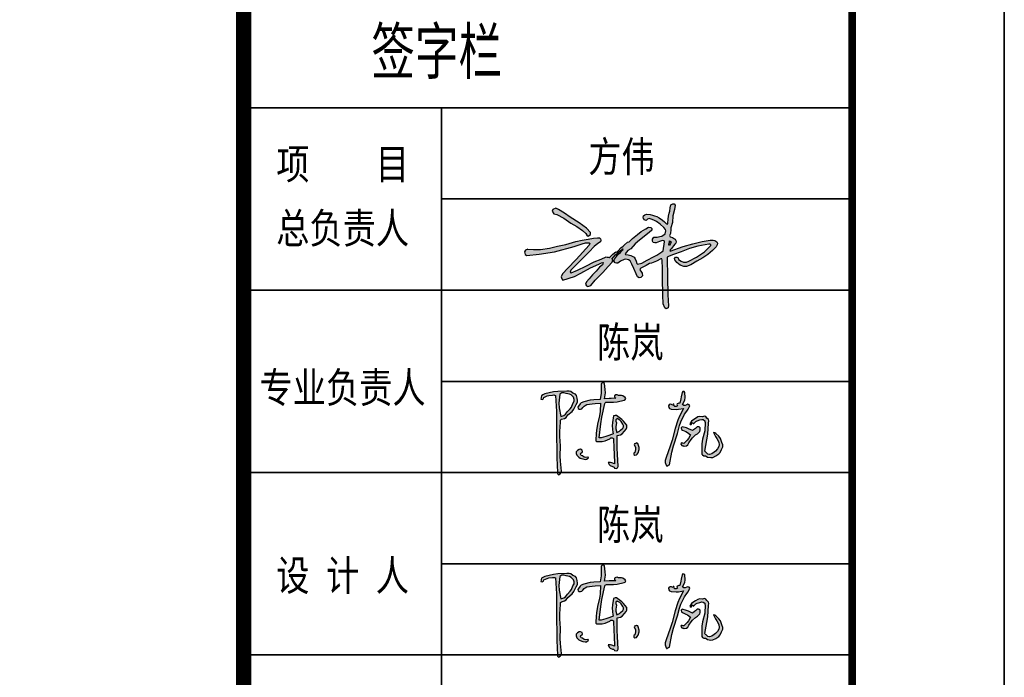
# Model space of a CAD drawing. Header units: millimetres. Extents: x 708158 to 1984082, y -168213 to -53.
# Tile 212 of 220: x 1076898 to 1086608, y -80170 to -73681. Entities that reach past the tile are written whole.
import ezdxf
from ezdxf.enums import TextEntityAlignment as Align

# ---------------------------------------------------------------- set-up
doc = ezdxf.new("R2010")
doc.units = ezdxf.units.MM
doc.header["$LTSCALE"] = 1000
doc.layers.get('0').update_dxf_attribs({"color": 8})
doc.layers.add('A-ANNO-TEXT', color=7, linetype='Continuous')
doc.layers.add('图框', color=4, linetype='Continuous', lineweight=35)
doc.styles.add('-黑体', font='simhei.ttf', dxfattribs={"width": 0.8})

# ---------------------------------------------------------------- blocks, each defined once
blk = doc.blocks.new('陈岚')
h = blk.add_hatch(color=256)
h.paths.add_polyline_path([(-3.976, 1.115), (-3.926, 1.233), (-3.919, 1.31), (-3.948, 1.435), (-3.991, 1.559), (-4.054, 1.625), (-4.177, 1.671), (-4.289, 1.741), (-4.366, 1.759), (-4.497, 1.747), (-4.936, 1.709), (-5.158, 1.666), (-5.58, 1.539), (-5.645, 1.504), (-5.677, 1.483), (-5.733, 1.435), (-5.745, 1.368), (-5.75, 1.335), (-5.761, 1.268), (-5.692, 1.257), (-5.632, 1.297), (-5.615, 1.365), (-5.457, 1.448), (-5.368, 1.477), (-5.191, 1.504), (-5.132, 1.517), (-5.098, 1.517), (-5.039, 1.504), (-4.944, 0.696), (-4.909, 0.289), (-4.865, -0.524), (-4.806, -1.258), (-4.774, -1.625), (-4.705, -2.358), (-4.696, -2.405), (-4.677, -2.431), (-4.636, -2.455), (-4.56, -2.411), (-4.525, -2.361), (-4.511, -2.274), (-4.592, -1.773), (-4.617, -1.518), (-4.636, -1.01), (-4.7, -0.536), (-4.714, -0.294), (-4.705, 0.185), (-4.718, 0.24), (-4.708, 0.281), (-4.67, 0.324), (-4.522, 0.374), (-4.447, 0.431), (-4.358, 0.56), (-4.165, 0.748), (-4.083, 0.868)])
h.paths.add_polyline_path([(-4.848, 1.127), (-4.837, 1.574), (-4.728, 1.649), (-4.639, 1.664), (-4.511, 1.629), (-4.35, 1.61), (-4.263, 1.571), (-4.143, 1.463), (-4.09, 1.352), (-4.09, 1.267), (-4.143, 1.157), (-4.205, 0.968), (-4.259, 0.874), (-4.393, 0.726), (-4.486, 0.589), (-4.56, 0.528), (-4.712, 0.462), (-4.822, 0.896)], flags=16)
h.paths.add_polyline_path([(-2.535, 1.294), (-2.511, 1.314), (-2.469, 1.324), (-2.114, 1.348), (-1.935, 1.379), (-1.593, 1.477), (-1.541, 1.508), (-1.524, 1.569), (-1.552, 1.622), (-1.671, 1.689), (-1.749, 1.707), (-1.885, 1.699), (-1.966, 1.724), (-2.025, 1.714), (-2.093, 1.664), (-2.081, 1.611), (-2.065, 1.583), (-2.024, 1.546), (-2.246, 1.523), (-2.357, 1.512), (-2.58, 1.49), (-2.557, 1.793), (-2.569, 1.951), (-2.635, 2.248), (-2.684, 2.285), (-2.751, 2.276), (-2.788, 2.227), (-2.769, 1.911), (-2.769, 1.751), (-2.788, 1.435), (-3.119, 1.408), (-3.286, 1.373), (-3.601, 1.268), (-3.728, 1.211), (-3.79, 1.154), (-3.858, 1.032), (-3.885, 0.982), (-3.871, 0.924), (-3.823, 0.893), (-3.741, 0.891), (-3.689, 0.914), (-3.635, 0.976), (-3.571, 1.054), (-3.532, 1.088), (-3.448, 1.143), (-3.175, 1.2), (-3.037, 1.223), (-2.76, 1.254), (-2.766, 0.83), (-2.786, 0.617), (-2.858, 0.199), (-2.884, -0.123), (-2.889, -0.285), (-2.885, -0.607), (-2.879, -0.646), (-2.855, -0.67), (-2.816, -0.677), (-2.557, -0.658), (-2.422, -0.62), (-2.191, -0.503), (-2.139, -0.451), (-2.078, -0.439), (-2.01, -0.468), (-1.956, -0.974), (-1.931, -1.226), (-1.885, -1.732), (-2.008, -1.695), (-2.076, -1.686), (-2.205, -1.691), (-2.138, -1.794), (-2.082, -1.84), (-1.968, -1.885), (-1.916, -1.891), (-1.885, -1.91), (-1.857, -1.955), (-1.777, -1.964), (-1.717, -1.934), (-1.677, -1.864), (-1.764, -1.248), (-1.795, -0.937), (-1.83, -0.315), (-1.664, -0.264), (-1.58, -0.204), (-1.475, -0.065), (-1.402, 0.039), (-1.38, 0.113), (-1.385, 0.24), (-1.554, 0.423), (-1.651, 0.505), (-1.857, 0.643), (-1.932, 0.686), (-1.993, 0.69), (-2.073, 0.657), (-2.11, 0.326), (-2.108, 0.154), (-2.066, -0.177), (-2.041, -0.199), (-2.044, -0.242), (-2.073, -0.26), (-2.292, -0.349), (-2.402, -0.393), (-2.621, -0.482), (-2.66, -0.482), (-2.68, -0.482), (-2.719, -0.482), (-2.692, 0.215), (-2.659, 0.565), (-2.552, 1.254)])
h.paths.add_polyline_path([(-1.941, 0.469), (-1.885, 0.532), (-1.743, 0.469), (-1.674, 0.408), (-1.593, 0.275), (-1.552, 0.205), (-1.548, 0.148), (-1.579, 0.073), (-1.677, -0.035), (-1.735, -0.084), (-1.857, -0.163), (-1.919, 0.023), (-1.932, 0.129), (-1.913, 0.324), (-1.95, 0.399)], flags=16)
h.paths.add_polyline_path([(-3.594, -1.302), (-3.537, -1.275), (-3.514, -1.213), (-3.538, -1.156), (-3.618, -1.115), (-3.694, -1.124), (-3.761, -1.184), (-3.823, -1.259), (-3.83, -1.342), (-3.781, -1.427), (-3.674, -1.52), (-3.606, -1.557), (-3.469, -1.594), (-3.363, -1.615), (-3.29, -1.598), (-3.205, -1.531), (-3.196, -1.51), (-3.21, -1.486), (-3.233, -1.482), (-3.342, -1.511), (-3.418, -1.498), (-3.51, -1.434), (-3.571, -1.418), (-3.606, -1.363)], flags=17)
h.paths.add_polyline_path([(-0.696, -0.847), (-0.753, -0.691), (-0.773, -0.641), (-0.846, -0.625), (-0.885, -0.663), (-0.913, -0.652), (-0.946, -0.674), (-0.947, -0.704), (-0.883, -0.854), (-0.872, -0.947), (-0.899, -1.107), (-0.941, -1.144), (-0.937, -1.214), (-0.892, -1.246), (-0.81, -1.223), (-0.766, -1.185), (-0.732, -1.107), (-0.691, -0.946)])
h.paths.add_polyline_path([(1.706, 1.407), (1.664, 1.458), (1.608, 1.473), (1.546, 1.449), (1.473, 1.41), (1.414, 1.408), (1.338, 1.442), (1.432, 1.67), (1.451, 1.808), (1.421, 2.053), (1.383, 2.097), (1.309, 2.094), (1.275, 2.046), (1.254, 1.828), (1.239, 1.72), (1.199, 1.504), (1.141, 1.498), (1.112, 1.489), (1.06, 1.463), (1.06, 1.422), (1.067, 1.4), (1.088, 1.365), (1.028, 1.325), (0.964, 1.328), (0.907, 1.372), (0.92, 1.398), (0.901, 1.433), (0.872, 1.435), (0.859, 1.4), (0.813, 1.386), (0.782, 1.407), (0.721, 1.417), (0.672, 1.393), (0.643, 1.338), (0.663, 1.255), (0.704, 1.209), (0.782, 1.178), (1.028, 1.18), (1.153, 1.194), (1.393, 1.247), (1.226, 0.851), (1.158, 0.644), (1.053, 0.226), (0.931, -0.374), (0.858, -0.672), (0.685, -1.26), (0.643, -1.41), (0.648, -1.504), (0.706, -1.649), (0.722, -1.669), (0.732, -1.678), (0.754, -1.691), (0.799, -1.65), (0.825, -1.633), (0.879, -1.607), (0.96, -0.968), (1.021, -0.649), (1.178, -0.024), (1.253, 0.381), (1.313, 0.582), (1.47, 0.963), (1.58, 1.131), (1.628, 1.222)])
h.paths.add_polyline_path([(2.216, 0.069), (2.283, 0.157), (2.298, 0.228), (2.301, 0.265), (2.296, 0.337), (2.247, 0.376), (2.205, 0.386), (2.144, 0.372), (2.055, 0.292), (2.01, 0.251), (1.921, 0.171), (1.717, 0.254), (1.61, 0.286), (1.393, 0.33), (1.348, 0.281), (1.362, 0.196), (1.421, 0.164), (1.595, 0.099), (1.679, 0.058), (1.838, -0.038), (1.738, -0.234), (1.675, -0.328), (1.532, -0.496), (1.477, -0.494), (1.449, -0.491), (1.393, -0.482), (1.384, -0.547), (1.426, -0.604), (1.491, -0.614), (1.516, -0.623), (1.528, -0.627), (1.553, -0.635), (1.664, -0.607), (1.725, -0.557), (1.775, -0.454), (1.88, -0.274), (1.944, -0.188), (2.088, -0.038), (2.176, 0.029)])
h.paths.add_polyline_path([(2.602, 0.844), (2.54, 0.912), (2.466, 0.93), (2.38, 0.9), (2.23, 0.897), (2.147, 0.869), (2.026, 0.782), (1.898, 0.701), (1.84, 0.638), (1.769, 0.504), (1.783, 0.474), (1.828, 0.466), (1.852, 0.49), (1.841, 0.524), (1.872, 0.563), (1.907, 0.56), (1.911, 0.538), (1.935, 0.523), (1.956, 0.532), (2.054, 0.636), (2.12, 0.679), (2.255, 0.726), (2.346, 0.761), (2.416, 0.753), (2.498, 0.699), (2.505, 0.668), (2.513, 0.653), (2.533, 0.629), (2.533, 0.457), (2.533, 0.371), (2.533, 0.199), (2.446, -0.233), (2.429, -0.459), (2.449, -0.899), (2.463, -0.973), (2.494, -1.015), (2.56, -1.052), (2.641, -1.054), (2.685, -1.066), (2.755, -1.107), (2.924, -1.123), (3.021, -1.103), (3.172, -1.024), (3.309, -0.916), (3.368, -0.838), (3.436, -0.677), (3.488, -0.548), (3.485, -0.453), (3.422, -0.329), (3.336, -0.129), (3.261, -0.032), (3.088, 0.101), (3.049, 0.128), (3.024, 0.137), (2.977, 0.143), (3.094, -0.046), (3.153, -0.14), (3.269, -0.329), (3.295, -0.464), (3.285, -0.546), (3.227, -0.67), (3.13, -0.78), (3.076, -0.832), (2.963, -0.927), (2.848, -0.963), (2.765, -0.951), (2.665, -0.885), (2.639, -0.858), (2.627, -0.844), (2.602, -0.816), (2.672, -0.252), (2.69, 0.033), (2.692, 0.601), (2.702, 0.705), (2.677, 0.772)])
for p, q in [((-2.751, 2.276), (-2.788, 2.227)), ((-2.788, 2.227), (-2.769, 1.911)), ((-2.684, 2.285), (-2.751, 2.276)), ((-2.635, 2.248), (-2.684, 2.285)), ((-2.569, 1.951), (-2.635, 2.248)), ((1.275, 2.046), (1.254, 1.828)), ((1.309, 2.094), (1.275, 2.046)), ((1.383, 2.097), (1.309, 2.094)), ((1.421, 2.053), (1.383, 2.097)), ((1.451, 1.808), (1.421, 2.053)), ((-5.677, 1.483), (-5.733, 1.435)), ((-5.645, 1.504), (-5.677, 1.483)), ((-5.58, 1.539), (-5.645, 1.504)), ((-5.158, 1.666), (-5.58, 1.539)), ((-5.368, 1.477), (-5.191, 1.504)), ((-5.191, 1.504), (-5.132, 1.517)), ((-4.936, 1.709), (-5.158, 1.666)), ((-5.132, 1.517), (-5.098, 1.517)), ((-5.098, 1.517), (-5.039, 1.504)), ((-5.039, 1.504), (-4.944, 0.696)), ((-4.497, 1.747), (-4.936, 1.709)), ((-4.837, 1.574), (-4.848, 1.127)), ((-4.728, 1.649), (-4.837, 1.574)), ((-4.639, 1.664), (-4.728, 1.649)), ((-4.511, 1.629), (-4.639, 1.664)), ((-4.35, 1.61), (-4.511, 1.629)), ((-4.366, 1.759), (-4.497, 1.747)), ((-4.289, 1.741), (-4.366, 1.759)), ((-4.263, 1.571), (-4.35, 1.61)), ((-4.177, 1.671), (-4.289, 1.741)), ((-4.143, 1.463), (-4.263, 1.571)), ((-4.054, 1.625), (-4.177, 1.671)), ((-3.991, 1.559), (-4.054, 1.625)), ((-3.948, 1.435), (-3.991, 1.559)), ((-2.769, 1.751), (-2.788, 1.435)), ((-2.769, 1.911), (-2.769, 1.751)), ((-2.58, 1.49), (-2.557, 1.793)), ((-2.357, 1.512), (-2.58, 1.49)), ((-2.557, 1.793), (-2.569, 1.951)), ((-2.246, 1.523), (-2.357, 1.512)), ((-2.024, 1.546), (-2.246, 1.523)), ((-2.025, 1.714), (-2.093, 1.664)), ((-2.093, 1.664), (-2.081, 1.611)), ((-2.081, 1.611), (-2.065, 1.583)), ((-2.065, 1.583), (-2.024, 1.546)), ((-1.966, 1.724), (-2.025, 1.714)), ((-1.885, 1.699), (-1.966, 1.724)), ((-1.749, 1.707), (-1.885, 1.699)), ((-1.671, 1.689), (-1.749, 1.707)), ((-1.552, 1.622), (-1.671, 1.689)), ((-1.593, 1.477), (-1.541, 1.508)), ((-1.524, 1.569), (-1.552, 1.622)), ((-1.541, 1.508), (-1.524, 1.569)), ((1.112, 1.489), (1.06, 1.463)), ((1.141, 1.498), (1.112, 1.489)), ((1.199, 1.504), (1.141, 1.498)), ((1.239, 1.72), (1.199, 1.504)), ((1.254, 1.828), (1.239, 1.72)), ((1.338, 1.442), (1.432, 1.67)), ((1.432, 1.67), (1.451, 1.808)), ((-5.75, 1.335), (-5.761, 1.268)), ((-5.761, 1.268), (-5.692, 1.257)), ((-5.745, 1.368), (-5.75, 1.335)), ((-5.733, 1.435), (-5.745, 1.368)), ((-5.692, 1.257), (-5.632, 1.297)), ((-5.632, 1.297), (-5.615, 1.365)), ((-5.615, 1.365), (-5.457, 1.448)), ((-5.457, 1.448), (-5.368, 1.477)), ((-4.848, 1.127), (-4.822, 0.896)), ((-4.205, 0.968), (-4.143, 1.157)), ((-4.09, 1.352), (-4.143, 1.463)), ((-4.143, 1.157), (-4.09, 1.267)), ((-4.09, 1.267), (-4.09, 1.352)), ((-4.083, 0.868), (-3.976, 1.115)), ((-3.976, 1.115), (-3.926, 1.233)), ((-3.919, 1.31), (-3.948, 1.435)), ((-3.926, 1.233), (-3.919, 1.31)), ((-3.858, 1.032), (-3.885, 0.982)), ((-3.79, 1.154), (-3.858, 1.032)), ((-3.728, 1.211), (-3.79, 1.154)), ((-3.601, 1.268), (-3.728, 1.211)), ((-3.635, 0.976), (-3.571, 1.054)), ((-3.286, 1.373), (-3.601, 1.268)), ((-3.571, 1.054), (-3.532, 1.088)), ((-3.532, 1.088), (-3.448, 1.143)), ((-3.448, 1.143), (-3.175, 1.2)), ((-3.119, 1.408), (-3.286, 1.373)), ((-3.175, 1.2), (-3.037, 1.223)), ((-2.788, 1.435), (-3.119, 1.408)), ((-3.037, 1.223), (-2.76, 1.254)), ((-2.76, 1.254), (-2.766, 0.83)), ((-2.659, 0.565), (-2.552, 1.254)), ((-2.552, 1.254), (-2.535, 1.294)), ((-2.535, 1.294), (-2.511, 1.314)), ((-2.511, 1.314), (-2.469, 1.324)), ((-2.469, 1.324), (-2.114, 1.348)), ((-2.114, 1.348), (-1.935, 1.379)), ((-1.935, 1.379), (-1.593, 1.477)), ((0.672, 1.393), (0.643, 1.338)), ((0.643, 1.338), (0.663, 1.255)), ((0.663, 1.255), (0.704, 1.209)), ((0.721, 1.417), (0.672, 1.393)), ((0.704, 1.209), (0.782, 1.178)), ((0.782, 1.407), (0.721, 1.417)), ((0.813, 1.386), (0.782, 1.407)), ((0.782, 1.178), (1.028, 1.18)), ((0.859, 1.4), (0.813, 1.386)), ((0.872, 1.435), (0.859, 1.4)), ((0.901, 1.433), (0.872, 1.435)), ((0.92, 1.398), (0.901, 1.433)), ((0.907, 1.372), (0.92, 1.398)), ((0.964, 1.328), (0.907, 1.372)), ((1.028, 1.325), (0.964, 1.328)), ((1.088, 1.365), (1.028, 1.325)), ((1.028, 1.18), (1.153, 1.194)), ((1.06, 1.463), (1.06, 1.422)), ((1.06, 1.422), (1.067, 1.4)), ((1.067, 1.4), (1.088, 1.365)), ((1.153, 1.194), (1.393, 1.247)), ((1.393, 1.247), (1.226, 0.851)), ((1.414, 1.408), (1.338, 1.442)), ((1.473, 1.41), (1.414, 1.408)), ((1.47, 0.963), (1.58, 1.131)), ((1.546, 1.449), (1.473, 1.41)), ((1.608, 1.473), (1.546, 1.449)), ((1.58, 1.131), (1.628, 1.222)), ((1.664, 1.458), (1.608, 1.473)), ((1.628, 1.222), (1.706, 1.407)), ((1.706, 1.407), (1.664, 1.458)), ((-4.944, 0.696), (-4.909, 0.289)), ((-4.822, 0.896), (-4.712, 0.462)), ((-4.712, 0.462), (-4.56, 0.528)), ((-4.56, 0.528), (-4.486, 0.589)), ((-4.486, 0.589), (-4.393, 0.726)), ((-4.447, 0.431), (-4.358, 0.56)), ((-4.393, 0.726), (-4.259, 0.874)), ((-4.358, 0.56), (-4.165, 0.748)), ((-4.259, 0.874), (-4.205, 0.968)), ((-4.165, 0.748), (-4.083, 0.868)), ((-3.885, 0.982), (-3.871, 0.924)), ((-3.871, 0.924), (-3.823, 0.893)), ((-3.823, 0.893), (-3.741, 0.891)), ((-3.741, 0.891), (-3.689, 0.914)), ((-3.689, 0.914), (-3.635, 0.976)), ((-2.786, 0.617), (-2.858, 0.199)), ((-2.766, 0.83), (-2.786, 0.617)), ((-2.692, 0.215), (-2.659, 0.565)), ((-2.073, 0.657), (-2.11, 0.326)), ((-1.993, 0.69), (-2.073, 0.657)), ((-1.932, 0.686), (-1.993, 0.69)), ((-1.885, 0.532), (-1.941, 0.469)), ((-1.857, 0.643), (-1.932, 0.686)), ((-1.743, 0.469), (-1.885, 0.532)), ((-1.651, 0.505), (-1.857, 0.643)), ((-1.554, 0.423), (-1.651, 0.505)), ((1.158, 0.644), (1.053, 0.226)), ((1.226, 0.851), (1.158, 0.644)), ((1.253, 0.381), (1.313, 0.582)), ((1.313, 0.582), (1.47, 0.963)), ((1.84, 0.638), (1.769, 0.504)), ((1.769, 0.504), (1.783, 0.474)), ((1.898, 0.701), (1.84, 0.638)), ((1.841, 0.524), (1.872, 0.563)), ((1.852, 0.49), (1.841, 0.524)), ((1.872, 0.563), (1.907, 0.56)), ((2.026, 0.782), (1.898, 0.701)), ((1.907, 0.56), (1.911, 0.538)), ((1.911, 0.538), (1.935, 0.523)), ((1.935, 0.523), (1.956, 0.532)), ((1.956, 0.532), (2.054, 0.636)), ((2.147, 0.869), (2.026, 0.782)), ((2.054, 0.636), (2.12, 0.679)), ((2.12, 0.679), (2.255, 0.726)), ((2.23, 0.897), (2.147, 0.869)), ((2.38, 0.9), (2.23, 0.897)), ((2.255, 0.726), (2.346, 0.761)), ((2.346, 0.761), (2.416, 0.753)), ((2.466, 0.93), (2.38, 0.9)), ((2.416, 0.753), (2.498, 0.699)), ((2.54, 0.912), (2.466, 0.93)), ((2.498, 0.699), (2.505, 0.668)), ((2.505, 0.668), (2.513, 0.653)), ((2.513, 0.653), (2.533, 0.629)), ((2.533, 0.629), (2.533, 0.457)), ((2.602, 0.844), (2.54, 0.912)), ((2.677, 0.772), (2.602, 0.844)), ((2.702, 0.705), (2.677, 0.772)), ((2.69, 0.033), (2.692, 0.601)), ((2.692, 0.601), (2.702, 0.705)), ((-4.909, 0.289), (-4.865, -0.524)), ((-4.718, 0.24), (-4.708, 0.281)), ((-4.705, 0.185), (-4.718, 0.24)), ((-4.714, -0.294), (-4.705, 0.185)), ((-4.708, 0.281), (-4.67, 0.324)), ((-4.67, 0.324), (-4.522, 0.374)), ((-4.522, 0.374), (-4.447, 0.431)), ((-2.858, 0.199), (-2.884, -0.123)), ((-2.719, -0.482), (-2.692, 0.215)), ((-2.11, 0.326), (-2.108, 0.154)), ((-2.108, 0.154), (-2.066, -0.177)), ((-1.941, 0.469), (-1.95, 0.399)), ((-1.95, 0.399), (-1.913, 0.324)), ((-1.913, 0.324), (-1.932, 0.129)), ((-1.932, 0.129), (-1.919, 0.023)), ((-1.919, 0.023), (-1.857, -0.163)), ((-1.674, 0.408), (-1.743, 0.469)), ((-1.677, -0.035), (-1.579, 0.073)), ((-1.593, 0.275), (-1.674, 0.408)), ((-1.552, 0.205), (-1.593, 0.275)), ((-1.579, 0.073), (-1.548, 0.148)), ((-1.385, 0.24), (-1.554, 0.423)), ((-1.548, 0.148), (-1.552, 0.205)), ((-1.475, -0.065), (-1.402, 0.039)), ((-1.402, 0.039), (-1.38, 0.113)), ((-1.38, 0.113), (-1.385, 0.24)), ((1.053, 0.226), (0.931, -0.374)), ((1.178, -0.024), (1.253, 0.381)), ((1.393, 0.33), (1.348, 0.281)), ((1.348, 0.281), (1.362, 0.196)), ((1.362, 0.196), (1.421, 0.164)), ((1.61, 0.286), (1.393, 0.33)), ((1.421, 0.164), (1.595, 0.099)), ((1.595, 0.099), (1.679, 0.058)), ((1.717, 0.254), (1.61, 0.286)), ((1.679, 0.058), (1.838, -0.038)), ((1.921, 0.171), (1.717, 0.254)), ((1.783, 0.474), (1.828, 0.466)), ((1.828, 0.466), (1.852, 0.49)), ((2.01, 0.251), (1.921, 0.171)), ((2.055, 0.292), (2.01, 0.251)), ((2.144, 0.372), (2.055, 0.292)), ((2.088, -0.038), (2.176, 0.029)), ((2.205, 0.386), (2.144, 0.372)), ((2.176, 0.029), (2.216, 0.069)), ((2.247, 0.376), (2.205, 0.386)), ((2.216, 0.069), (2.283, 0.157)), ((2.296, 0.337), (2.247, 0.376)), ((2.283, 0.157), (2.298, 0.228)), ((2.301, 0.265), (2.296, 0.337)), ((2.298, 0.228), (2.301, 0.265)), ((2.533, 0.199), (2.446, -0.233)), ((2.533, 0.457), (2.533, 0.371)), ((2.533, 0.371), (2.533, 0.199)), ((2.672, -0.252), (2.69, 0.033)), ((3.024, 0.137), (2.977, 0.143)), ((2.977, 0.143), (3.094, -0.046)), ((3.049, 0.128), (3.024, 0.137)), ((3.088, 0.101), (3.049, 0.128)), ((3.261, -0.032), (3.088, 0.101)), ((-4.7, -0.536), (-4.714, -0.294)), ((-2.884, -0.123), (-2.889, -0.285)), ((-2.889, -0.285), (-2.885, -0.607)), ((-2.68, -0.482), (-2.719, -0.482)), ((-2.66, -0.482), (-2.68, -0.482)), ((-2.621, -0.482), (-2.66, -0.482)), ((-2.402, -0.393), (-2.621, -0.482)), ((-2.292, -0.349), (-2.402, -0.393)), ((-2.073, -0.26), (-2.292, -0.349)), ((-2.191, -0.503), (-2.139, -0.451)), ((-2.139, -0.451), (-2.078, -0.439)), ((-2.078, -0.439), (-2.01, -0.468)), ((-2.044, -0.242), (-2.073, -0.26)), ((-2.066, -0.177), (-2.041, -0.199)), ((-2.041, -0.199), (-2.044, -0.242)), ((-2.01, -0.468), (-1.956, -0.974)), ((-1.857, -0.163), (-1.735, -0.084)), ((-1.83, -0.315), (-1.664, -0.264)), ((-1.795, -0.937), (-1.83, -0.315)), ((-1.735, -0.084), (-1.677, -0.035)), ((-1.664, -0.264), (-1.58, -0.204)), ((-1.58, -0.204), (-1.475, -0.065)), ((0.931, -0.374), (0.858, -0.672)), ((1.021, -0.649), (1.178, -0.024)), ((1.393, -0.482), (1.384, -0.547)), ((1.449, -0.491), (1.393, -0.482)), ((1.477, -0.494), (1.449, -0.491)), ((1.675, -0.328), (1.532, -0.496)), ((1.738, -0.234), (1.675, -0.328)), ((1.725, -0.557), (1.775, -0.454)), ((1.838, -0.038), (1.738, -0.234)), ((1.775, -0.454), (1.88, -0.274)), ((1.88, -0.274), (1.944, -0.188)), ((1.944, -0.188), (2.088, -0.038)), ((2.446, -0.233), (2.429, -0.459)), ((2.429, -0.459), (2.449, -0.899)), ((2.602, -0.816), (2.672, -0.252)), ((3.094, -0.046), (3.153, -0.14)), ((3.153, -0.14), (3.269, -0.329)), ((3.336, -0.129), (3.261, -0.032)), ((3.269, -0.329), (3.295, -0.464)), ((3.295, -0.464), (3.285, -0.546)), ((3.422, -0.329), (3.336, -0.129)), ((3.485, -0.453), (3.422, -0.329)), ((3.488, -0.548), (3.485, -0.453)), ((-4.865, -0.524), (-4.806, -1.258)), ((-4.636, -1.01), (-4.7, -0.536)), ((-2.885, -0.607), (-2.879, -0.646)), ((-2.879, -0.646), (-2.855, -0.67)), ((-2.855, -0.67), (-2.816, -0.677)), ((-2.816, -0.677), (-2.557, -0.658)), ((-2.557, -0.658), (-2.422, -0.62)), ((-2.422, -0.62), (-2.191, -0.503)), ((-1.956, -0.974), (-1.931, -1.226)), ((-1.764, -1.248), (-1.795, -0.937)), ((-0.946, -0.674), (-0.947, -0.704)), ((-0.947, -0.704), (-0.883, -0.854)), ((-0.913, -0.652), (-0.946, -0.674)), ((-0.885, -0.663), (-0.913, -0.652)), ((-0.872, -0.947), (-0.899, -1.107)), ((-0.846, -0.625), (-0.885, -0.663)), ((-0.883, -0.854), (-0.872, -0.947)), ((-0.773, -0.641), (-0.846, -0.625)), ((-0.753, -0.691), (-0.773, -0.641)), ((-0.696, -0.847), (-0.753, -0.691)), ((-0.732, -1.107), (-0.691, -0.946)), ((-0.691, -0.946), (-0.696, -0.847)), ((0.858, -0.672), (0.685, -1.26)), ((0.879, -1.607), (0.96, -0.968)), ((0.96, -0.968), (1.021, -0.649)), ((1.384, -0.547), (1.426, -0.604)), ((1.426, -0.604), (1.491, -0.614)), ((1.532, -0.496), (1.477, -0.494)), ((1.491, -0.614), (1.516, -0.623)), ((1.516, -0.623), (1.528, -0.627)), ((1.528, -0.627), (1.553, -0.635)), ((1.553, -0.635), (1.664, -0.607)), ((1.664, -0.607), (1.725, -0.557)), ((2.449, -0.899), (2.463, -0.973)), ((2.463, -0.973), (2.494, -1.015)), ((2.627, -0.844), (2.602, -0.816)), ((2.639, -0.858), (2.627, -0.844)), ((2.665, -0.885), (2.639, -0.858)), ((2.765, -0.951), (2.665, -0.885)), ((2.848, -0.963), (2.765, -0.951)), ((2.963, -0.927), (2.848, -0.963)), ((3.076, -0.832), (2.963, -0.927)), ((3.13, -0.78), (3.076, -0.832)), ((3.227, -0.67), (3.13, -0.78)), ((3.172, -1.024), (3.309, -0.916)), ((3.285, -0.546), (3.227, -0.67)), ((3.309, -0.916), (3.368, -0.838)), ((3.368, -0.838), (3.436, -0.677)), ((3.436, -0.677), (3.488, -0.548)), ((-4.806, -1.258), (-4.774, -1.625)), ((-4.617, -1.518), (-4.636, -1.01)), ((-3.823, -1.259), (-3.83, -1.342)), ((-3.83, -1.342), (-3.781, -1.427)), ((-3.761, -1.184), (-3.823, -1.259)), ((-3.781, -1.427), (-3.674, -1.52)), ((-3.694, -1.124), (-3.761, -1.184)), ((-3.618, -1.115), (-3.694, -1.124)), ((-3.538, -1.156), (-3.618, -1.115)), ((-3.606, -1.363), (-3.594, -1.302)), ((-3.571, -1.418), (-3.606, -1.363)), ((-3.594, -1.302), (-3.537, -1.275)), ((-3.51, -1.434), (-3.571, -1.418)), ((-3.514, -1.213), (-3.538, -1.156)), ((-3.537, -1.275), (-3.514, -1.213)), ((-3.418, -1.498), (-3.51, -1.434)), ((-1.931, -1.226), (-1.885, -1.732)), ((-1.677, -1.864), (-1.764, -1.248)), ((-0.899, -1.107), (-0.941, -1.144)), ((-0.941, -1.144), (-0.937, -1.214)), ((-0.937, -1.214), (-0.892, -1.246)), ((-0.892, -1.246), (-0.81, -1.223)), ((-0.81, -1.223), (-0.766, -1.185)), ((-0.766, -1.185), (-0.732, -1.107)), ((0.685, -1.26), (0.643, -1.41)), ((0.643, -1.41), (0.648, -1.504)), ((2.494, -1.015), (2.56, -1.052)), ((2.56, -1.052), (2.641, -1.054)), ((2.641, -1.054), (2.685, -1.066)), ((2.685, -1.066), (2.755, -1.107)), ((2.755, -1.107), (2.924, -1.123)), ((2.924, -1.123), (3.021, -1.103)), ((3.021, -1.103), (3.172, -1.024)), ((-4.774, -1.625), (-4.705, -2.358)), ((-4.592, -1.773), (-4.617, -1.518)), ((-4.511, -2.274), (-4.592, -1.773)), ((-3.674, -1.52), (-3.606, -1.557)), ((-3.606, -1.557), (-3.469, -1.594)), ((-3.469, -1.594), (-3.363, -1.615)), ((-3.342, -1.511), (-3.418, -1.498)), ((-3.363, -1.615), (-3.29, -1.598)), ((-3.233, -1.482), (-3.342, -1.511)), ((-3.29, -1.598), (-3.205, -1.531)), ((-3.21, -1.486), (-3.233, -1.482)), ((-3.196, -1.51), (-3.21, -1.486)), ((-3.205, -1.531), (-3.196, -1.51)), ((-2.076, -1.686), (-2.205, -1.691)), ((-2.205, -1.691), (-2.138, -1.794)), ((-2.138, -1.794), (-2.082, -1.84)), ((-2.082, -1.84), (-1.968, -1.885)), ((-2.008, -1.695), (-2.076, -1.686)), ((-1.885, -1.732), (-2.008, -1.695)), ((-1.968, -1.885), (-1.916, -1.891)), ((-1.916, -1.891), (-1.885, -1.91)), ((-1.885, -1.91), (-1.857, -1.955)), ((-1.857, -1.955), (-1.777, -1.964)), ((-1.777, -1.964), (-1.717, -1.934)), ((-1.717, -1.934), (-1.677, -1.864)), ((0.648, -1.504), (0.706, -1.649)), ((0.706, -1.649), (0.722, -1.669)), ((0.722, -1.669), (0.732, -1.678)), ((0.732, -1.678), (0.754, -1.691)), ((0.754, -1.691), (0.799, -1.65)), ((0.799, -1.65), (0.825, -1.633)), ((0.825, -1.633), (0.879, -1.607)), ((-4.705, -2.358), (-4.696, -2.405)), ((-4.696, -2.405), (-4.677, -2.431)), ((-4.677, -2.431), (-4.636, -2.455)), ((-4.636, -2.455), (-4.56, -2.411)), ((-4.56, -2.411), (-4.525, -2.361)), ((-4.525, -2.361), (-4.511, -2.274))]:
    blk.add_line(p, q)
blk = doc.blocks.new('A$C3A5648CE')
h = blk.add_hatch(color=256)
h.paths.add_polyline_path([(2173, 1518), (2137, 1531), (2106, 1542), (2064, 1554), (2004, 1559), (1979, 1548), (1957, 1529), (1950, 1510), (1954, 1489), (1974, 1463), (1986, 1457), (2003, 1455), (2024, 1478), (2050, 1484), (2080, 1476), (2127, 1459), (2172, 1438), (2232, 1396), (2293, 1337), (2318, 1303), (2321, 1283), (2310, 1237), (2258, 1194), (2223, 1188), (2180, 1178), (2165, 1180), (2129, 1180), (2104, 1146), (2104, 1112), (2113, 1094), (2145, 1086), (2166, 1088), (2218, 1107), (2269, 1124), (2295, 1119), (2302, 1103), (2278, 957), (2258, 937), (2176, 885), (2120, 856), (2018, 800), (1927, 754), (1859, 737), (1846, 745), (1836, 785), (1820, 825), (1802, 850), (1751, 880), (1706, 889), (1663, 894), (1655, 908), (1676, 935), (1700, 958), (1750, 987), (1818, 1071), (1890, 1128), (2047, 1256), (2093, 1295), (2093, 1324), (2079, 1338), (2041, 1342), (1996, 1319), (1919, 1273), (1858, 1224), (1774, 1155), (1723, 1102), (1696, 1095), (1646, 1056), (1622, 1030), (1585, 1003), (1540, 955), (1520, 935), (1499, 936), (1455, 899), (1410, 858), (1390, 847), (1375, 848), (1360, 852), (1341, 855), (1258, 819), (1143, 774), (1010, 704), (874, 639), (765, 591), (752, 602), (762, 635), (811, 688), (907, 779), (980, 854), (1062, 939), (1144, 1025), (1204, 1076), (1247, 1103), (1256, 1130), (1247, 1152), (1231, 1170), (1199, 1169), (1135, 1163), (1047, 1149), (948, 1131), (846, 1108), (682, 1059), (541, 1032), (414, 1000), (261, 979), (148, 975), (58, 980), (16, 968), (0, 938), (11, 896), (38, 880), (240, 900), (493, 938), (816, 1024), (950, 1071), (1005, 1085), (1061, 1086), (1077, 1075), (1063, 1048), (849, 810), (708, 665), (633, 584), (610, 544), (605, 528), (614, 493), (633, 475), (823, 535), (929, 588), (1084, 673), (1223, 738), (1265, 756), (1294, 763), (1285, 727), (1232, 685), (1178, 619), (1120, 559), (1065, 492), (1019, 444), (1002, 409), (1017, 379), (1044, 368), (1091, 387), (1162, 470), (1288, 596), (1377, 695), (1441, 767), (1450, 807), (1436, 820), (1497, 887), (1535, 920), (1581, 963), (1611, 981), (1621, 984), (1618, 972), (1598, 961), (1576, 930), (1538, 898), (1513, 862), (1478, 818), (1471, 787), (1493, 760), (1515, 754), (1535, 752), (1576, 785), (1637, 811), (1665, 818), (1710, 807), (1739, 790), (1766, 733), (1796, 664), (1835, 576), (1858, 525), (1886, 513), (1914, 518), (1940, 546), (1933, 589), (1912, 623), (1897, 645), (1901, 661), (1911, 668), (1948, 687), (2002, 712), (2055, 747), (2088, 754), (2171, 784), (2243, 824), (2258, 825), (2263, 802), (2262, 774), (2271, 685), (2271, 503), (2276, 228), (2279, 84), (2307, 20), (2330, 0), (2364, 17), (2370, 57), (2360, 135), (2359, 241), (2353, 512), (2343, 853), (2381, 867), (2447, 896), (2573, 940), (2715, 995), (2848, 1034), (3029, 1063), (3052, 1062), (3062, 1056), (3061, 1041), (3016, 993), (2959, 936), (2826, 849), (2701, 784), (2663, 767), (2614, 771), (2574, 783), (2534, 812), (2524, 838), (2507, 853), (2482, 850), (2465, 830), (2470, 806), (2505, 764), (2559, 718), (2620, 695), (2661, 695), (2737, 725), (2832, 785), (2930, 839), (3013, 895), (3092, 962), (3149, 1020), (3169, 1055), (3175, 1082), (3162, 1105), (3130, 1126), (3101, 1132), (3052, 1131), (2921, 1109), (2766, 1070), (2606, 1024), (2397, 950), (2389, 962), (2398, 976), (2417, 995), (2450, 1038), (2474, 1064), (2489, 1083), (2496, 1105), (2490, 1127), (2478, 1144), (2465, 1153), (2435, 1175), (2396, 1186), (2386, 1207), (2400, 1241), (2405, 1303), (2407, 1334), (2432, 1420), (2441, 1532), (2467, 1637), (2479, 1706), (2459, 1728), (2436, 1730), (2405, 1712), (2395, 1662), (2391, 1605), (2381, 1576), (2367, 1524), (2360, 1473), (2356, 1409), (2350, 1396), (2341, 1398), (2325, 1411), (2300, 1431), (2268, 1460), (2213, 1499)])
h.paths.add_polyline_path([(2384, 1120), (2410, 1102), (2399, 1074), (2384, 1049), (2372, 1046), (2374, 1062), (2383, 1095), (2384, 1106)], flags=16)
h.paths.add_polyline_path([(1020, 1328), (897, 1415), (753, 1506), (656, 1576), (559, 1632), (515, 1654), (468, 1635), (453, 1607), (480, 1563), (532, 1550), (646, 1491), (764, 1410), (863, 1355), (955, 1287), (1011, 1242), (1024, 1213), (1049, 1196), (1086, 1224), (1088, 1256)], flags=17)
for points in [[(58, 980), (148, 975), (261, 979), (414, 1000), (541, 1032), (682, 1059), (846, 1108), (948, 1131), (1047, 1149), (1135, 1163), (1199, 1169), (1231, 1170), (1247, 1152), (1256, 1130), (1247, 1103), (1204, 1076), (1144, 1025), (1062, 939), (980, 854), (907, 779), (811, 688), (762, 635), (752, 602), (765, 591), (874, 639), (1010, 704), (1143, 774), (1258, 819), (1341, 855), (1360, 852), (1375, 848), (1390, 847), (1410, 858), (1455, 899), (1499, 936), (1520, 935), (1540, 955), (1585, 1003), (1622, 1030), (1646, 1056), (1696, 1095), (1723, 1102), (1774, 1155), (1858, 1224), (1919, 1273), (1996, 1319), (2041, 1342), (2079, 1338), (2093, 1324), (2093, 1295), (2047, 1256), (1890, 1128), (1818, 1071), (1750, 987), (1700, 958), (1676, 935), (1655, 908), (1663, 894), (1706, 889), (1751, 880), (1802, 850), (1820, 825), (1836, 785), (1846, 745), (1859, 737), (1927, 754), (2018, 800), (2120, 856), (2176, 885), (2258, 937), (2278, 957), (2302, 1103), (2295, 1119), (2269, 1124), (2218, 1107), (2166, 1088), (2145, 1086), (2113, 1094), (2104, 1112), (2104, 1146), (2129, 1180), (2165, 1180), (2180, 1178), (2223, 1188), (2258, 1194), (2310, 1237), (2321, 1283), (2318, 1303), (2293, 1337), (2232, 1396), (2172, 1438), (2127, 1459), (2080, 1476), (2050, 1484), (2024, 1478), (2003, 1455), (1986, 1457), (1974, 1463), (1954, 1489), (1950, 1510), (1957, 1529), (1979, 1548), (2004, 1559), (2064, 1554), (2106, 1542), (2137, 1531), (2173, 1518), (2213, 1499), (2268, 1460), (2300, 1431), (2325, 1411), (2341, 1398), (2350, 1396), (2356, 1409), (2360, 1473), (2367, 1524), (2381, 1576), (2391, 1605), (2395, 1662), (2405, 1712), (2436, 1730), (2459, 1728), (2479, 1706), (2467, 1637), (2441, 1532), (2432, 1420), (2407, 1334), (2405, 1303), (2400, 1241), (2386, 1207), (2396, 1186), (2435, 1175), (2465, 1153), (2478, 1144), (2490, 1127), (2496, 1105), (2489, 1083), (2474, 1064), (2450, 1038), (2417, 995), (2398, 976), (2389, 962), (2397, 950), (2606, 1024), (2766, 1070), (2921, 1109), (3052, 1131), (3101, 1132), (3130, 1126), (3162, 1105), (3175, 1082), (3169, 1055), (3149, 1020), (3092, 962), (3013, 895), (2930, 839), (2832, 785), (2737, 725), (2661, 695), (2620, 695), (2559, 718), (2505, 764), (2470, 806), (2465, 830), (2482, 850), (2507, 853), (2524, 838), (2534, 812), (2574, 783), (2614, 771), (2663, 767), (2701, 784), (2826, 849), (2959, 936), (3016, 993), (3061, 1041), (3062, 1056), (3052, 1062), (3029, 1063), (2848, 1034), (2715, 995), (2573, 940), (2447, 896), (2381, 867), (2343, 853), (2353, 512), (2359, 241), (2360, 135), (2370, 57), (2364, 17), (2330, 0), (2307, 20), (2279, 84), (2276, 228), (2271, 503), (2271, 685), (2262, 774), (2263, 802), (2258, 825), (2243, 824), (2171, 784), (2088, 754), (2055, 747), (2002, 712), (1948, 687), (1911, 668), (1901, 661), (1897, 645), (1912, 623), (1933, 589), (1940, 546), (1914, 518), (1886, 513), (1858, 525), (1835, 576), (1796, 664), (1766, 733), (1739, 790), (1710, 807), (1665, 818), (1637, 811), (1576, 785), (1535, 752), (1515, 754), (1493, 760), (1471, 787), (1478, 818), (1513, 862), (1538, 898), (1576, 930), (1598, 961), (1618, 972), (1621, 984), (1611, 981)], [(58, 980), (16, 968), (0, 938), (11, 896), (38, 880), (240, 900), (493, 938), (816, 1024), (950, 1071), (1005, 1085), (1061, 1086), (1077, 1075), (1063, 1048), (849, 810), (708, 665), (633, 584), (610, 544), (605, 528), (614, 493), (633, 475), (823, 535), (929, 588), (1084, 673), (1223, 738), (1265, 756), (1294, 763), (1285, 727), (1232, 685), (1178, 619), (1120, 559), (1065, 492), (1019, 444), (1002, 409), (1017, 379), (1044, 368), (1091, 387), (1162, 470), (1288, 596), (1377, 695), (1441, 767), (1450, 807), (1436, 820), (1497, 887), (1535, 920), (1581, 963), (1611, 981)], [(2384, 1120), (2410, 1102), (2399, 1074), (2384, 1049), (2372, 1046), (2374, 1062), (2383, 1095), (2384, 1106), (2384, 1120)]]:
    blk.add_lwpolyline(points)
blk.add_lwpolyline([(515, 1654), (468, 1635), (453, 1607), (480, 1563), (532, 1550), (646, 1491), (764, 1410), (863, 1355), (955, 1287), (1011, 1242), (1024, 1213), (1049, 1196), (1086, 1224), (1088, 1256), (1020, 1328), (897, 1415), (753, 1506), (656, 1576), (559, 1632)], close=True)
blk = doc.blocks.new('A$C998f5811')
at = {"layer": '图框', "color": 4}
blk.add_line((0, 0), (0, 89100), dxfattribs=at)
at = {"layer": '图框', "linetype": 'Continuous'}
for p, q in [((-7500, 33150), (-1500, 33150)), ((-5550, 24150), (-5550, 33150)), ((-5550, 32250), (-1500, 32250)), ((-7500, 31350), (-1500, 31350)), ((-5550, 30450), (-1500, 30450)), ((-7500, 29550), (-1500, 29550)), ((-5550, 28650), (-1500, 28650)), ((-7500, 27750), (-1500, 27750))]:
    blk.add_line(p, q, dxfattribs=at)
at = {"layer": '图框', "color": 4, "const_width": 74.2}
blk.add_lwpolyline([(-122400, 1500), (-1500, 1500), (-1500, 87600), (-122400, 87600)], close=True, dxfattribs=at)
at = {"layer": '图框', "const_width": 150}
blk.add_lwpolyline([(-7500, 87600), (-7500, 1500)], dxfattribs=at)
at = {"layer": 'A-ANNO-TEXT', "xscale": 0.5999999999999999, "yscale": 0.5999999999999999, "zscale": 0.5999999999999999}
blk.add_blockref('A$C3A5648CE', (-4731.9, 31165.3), dxfattribs=at)
at = {"layer": 'A-ANNO-TEXT', "xscale": 196.8299999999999, "yscale": 196.8299999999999, "zscale": 196.8299999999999, "rotation": 356.3976698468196}
for p in [(-3453.9, 29954.3, 2290.3), (-3453.9, 28154.3, 2290.3)]:
    blk.add_blockref('陈岚', p, dxfattribs=at)
at = {"layer": '图框', "style": '-黑体'}
for s, height, width, p in [('签字栏', 450, 0.7, (-6241.7, 33483.3)), ('方伟', 300, 0.8, (-4102.9, 32517.4, 2290.3)), ('陈岚', 300, 0.8, (-4015.7, 30686.5, 2290.3)), ('陈岚', 300, 0.8, (-4015.7, 28886.5, 2290.3))]:
    blk.add_text(s, height=height, dxfattribs=dict(at, width=width)).set_placement(p)
at = {"layer": '图框', "style": '-黑体', "width": 0.8}
for s, p in [('项    目', (-6525, 32444.1)), ('总负责人', (-6525, 31811.1)), ('专业负责人', (-6525, 30239)), ('设 计 人', (-6525, 28385))]:
    blk.add_text(s, height=300, dxfattribs=at).set_placement(p, align=Align.CENTER)

msp = doc.modelspace()

# ---------------------------------------------------------------- block references
msp.add_blockref('A$C998f5811', (1086607.6, -107699.9))

doc.saveas('drawing.dxf')
